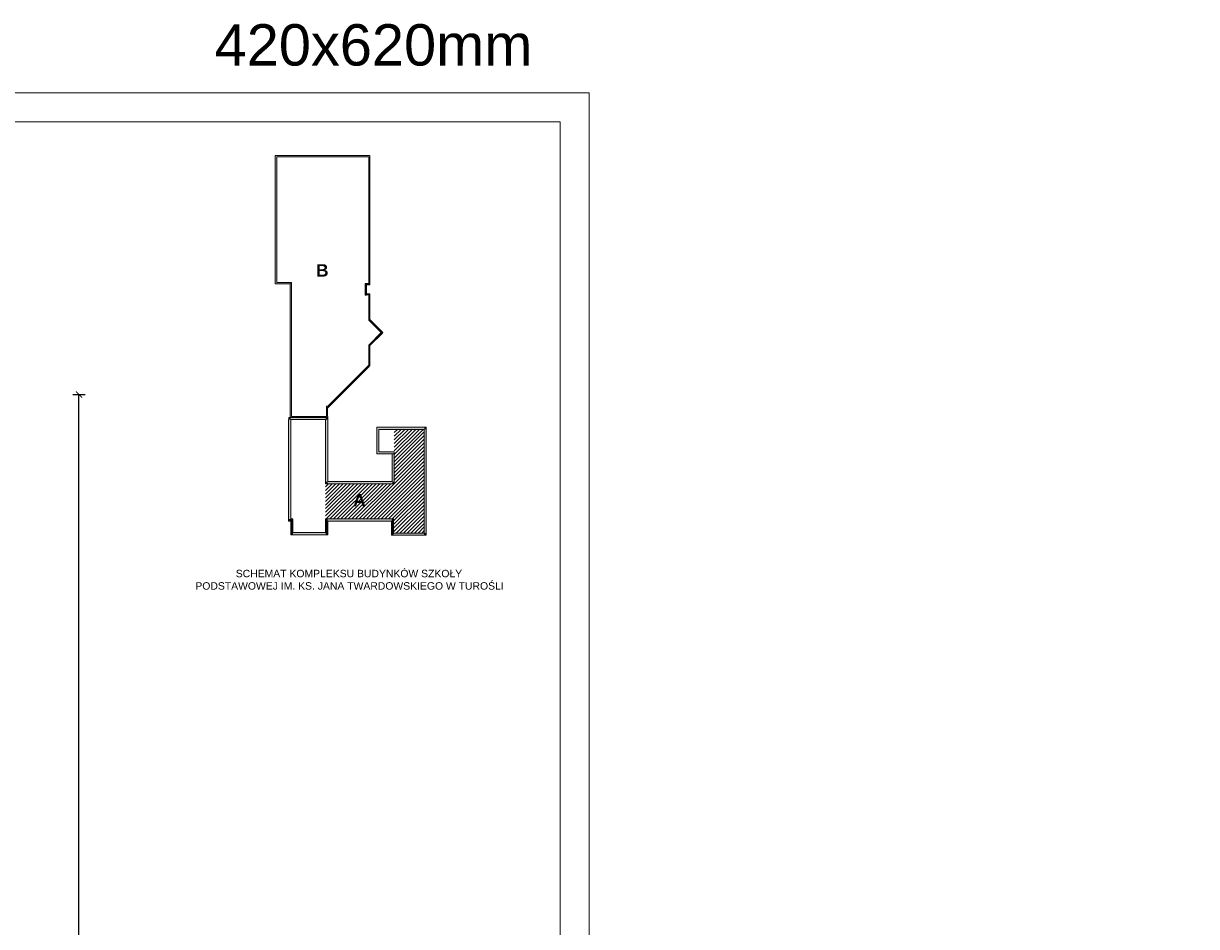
# Model space of a CAD drawing. Header units: millimetres. Extents: x -29624 to 9939, y -6894 to 6495.
# Tile 78 of 243: x -11753 to -8915, y 4311 to 6495. Entities that reach past the tile are written whole.
import ezdxf

# ---------------------------------------------------------------- set-up
doc = ezdxf.new("R2010")
doc.units = ezdxf.units.MM
doc.header["$MEASUREMENT"] = 0
doc.layers.add('A_opisy', color=81, linetype='Continuous', lineweight=13)
doc.layers.add('A_wymiary', color=253, linetype='Continuous', lineweight=9)
doc.layers.add('Konstrukcja - Ściany zew', color=7, linetype='Continuous')
doc.layers.add('Opisy - Teksty', color=7, linetype='Continuous')
doc.styles.get("Standard").update_dxf_attribs({"font": 'arial.ttf'})
doc.styles.add('STYL_AUTOMATYCZNY_1', font='arial.ttf')
doc.dimstyles.new('1do100', dxfattribs={"dimtxt": 20, "dimasz": 15, "dimexe": 15, "dimexo": 0.625, "dimgap": 6, "dimtad": 1, "dimtxsty": 'Standard', "dimblk": 'ARCHTICK', "dimcen": 2.5, "dimadec": 0, "dimazin": 0, "dimtfac": 1, "dimtmove": 0, "dimatfit": 3, "dimldrblk": 'OBLIQUE', "dimfxl": 15, "dimfxlon": 1, "dimarcsym": 0})

# ---------------------------------------------------------------- blocks, each defined once
blk = doc.blocks.new('Ściana_78_1', base_point=(29954, 22165))
at = {"layer": 'Konstrukcja - Ściany zew', "linetype": 'Continuous', "lineweight": 0, "true_color": 0x000000}
for points in [[(29954, 22165), (30005, 22216), (29954, 22216)], [(29954, 22165), (30005, 22165), (30005, 22216)], [(30005, 20665), (30005, 22165), (29954, 22165), (29954, 20665)], [(30005, 20665), (29954, 20614), (30005, 20614)], [(29954, 20665), (29954, 20614), (30005, 20665)]]:
    blk.add_hatch(color=18, dxfattribs=at).paths.add_polyline_path(points)
at = {"layer": 'Konstrukcja - Ściany zew', "color": 7, "linetype": 'Continuous', "lineweight": 15, "flags": 128}
for points in [[(30005, 22216), (29954, 22216)], [(29954, 22165), (29954, 20614)], [(30005, 20665), (30005, 22216)], [(29954, 20614), (30005, 20614)]]:
    blk.add_lwpolyline(points, dxfattribs=at)
blk = doc.blocks.new('Ściana_79_1', base_point=(29954, 19431))
at = {"layer": 'Konstrukcja - Ściany zew', "linetype": 'Continuous', "lineweight": 0, "true_color": 0x000000}
for points in [[(29163, 19431), (29112, 19431), (29112, 19380)], [(29163, 19431), (29112, 19380), (29163, 19380)], [(29163, 19380), (29954, 19380), (29954, 19431), (29163, 19431)], [(30005, 19431), (29954, 19431), (30005, 19380)], [(29954, 19431), (29954, 19380), (30005, 19380)]]:
    blk.add_hatch(color=18, dxfattribs=at).paths.add_polyline_path(points)
at = {"layer": 'Konstrukcja - Ściany zew', "color": 7, "linetype": 'Continuous', "lineweight": 15, "flags": 128}
for points in [[(29112, 19380), (29112, 19431)], [(29112, 19380), (30005, 19380)], [(29954, 19431), (29163, 19431)], [(30005, 19380), (30005, 19431)]]:
    blk.add_lwpolyline(points, dxfattribs=at)
blk = doc.blocks.new('Ściana_80_1', base_point=(29163, 19431))
at = {"layer": 'Konstrukcja - Ściany zew', "linetype": 'Continuous', "lineweight": 0, "true_color": 0x000000}
for points in [[(29112, 19712), (29163, 19763), (29112, 19763)], [(29112, 19712), (29163, 19712), (29163, 19763)], [(29112, 19712), (29112, 19431), (29163, 19431), (29163, 19712)]]:
    blk.add_hatch(color=18, dxfattribs=at).paths.add_polyline_path(points)
at = {"layer": 'Konstrukcja - Ściany zew', "color": 7, "linetype": 'Continuous', "lineweight": 15, "flags": 128}
for points in [[(29163, 19763), (29112, 19763)], [(29112, 19712), (29112, 19431)], [(29163, 19431), (29163, 19763)]]:
    blk.add_lwpolyline(points, dxfattribs=at)
blk = doc.blocks.new('Ściana_81_1', base_point=(29954, 19763))
at = {"layer": 'Konstrukcja - Ściany zew', "linetype": 'Continuous', "lineweight": 0, "true_color": 0x000000}
for points in [[(30005, 19712), (29954, 19763), (29954, 19712)], [(29954, 19763), (30005, 19712), (30005, 19763)], [(31550, 19763), (30005, 19763), (30005, 19712), (31550, 19712)], [(31550, 19712), (31601, 19712), (31601, 19763)], [(31550, 19763), (31550, 19712), (31601, 19763)]]:
    blk.add_hatch(color=18, dxfattribs=at).paths.add_polyline_path(points)
at = {"layer": 'Konstrukcja - Ściany zew', "color": 7, "linetype": 'Continuous', "lineweight": 15, "flags": 128}
for points in [[(29954, 19763), (29954, 19712)], [(31601, 19763), (29954, 19763)], [(30005, 19712), (31550, 19712)], [(31601, 19763), (31601, 19712)]]:
    blk.add_lwpolyline(points, dxfattribs=at)
blk = doc.blocks.new('Ściana_82_1', base_point=(29954, 19763))
at = {"layer": 'Konstrukcja - Ściany zew', "linetype": 'Continuous', "lineweight": 0, "true_color": 0x000000}
blk.add_hatch(color=18, dxfattribs=at).paths.add_polyline_path([(30005, 19431), (30005, 19712), (29954, 19712), (29954, 19431)])
at = {"layer": 'Konstrukcja - Ściany zew', "color": 7, "linetype": 'Continuous', "lineweight": 15, "flags": 128}
for points in [[(29954, 19712), (29954, 19431)], [(30005, 19431), (30005, 19712)]]:
    blk.add_lwpolyline(points, dxfattribs=at)
blk = doc.blocks.new('Ściana_83_1', base_point=(29954, 22165))
at = {"layer": 'Konstrukcja - Ściany zew', "linetype": 'Continuous', "lineweight": 0, "true_color": 0x000000}
for points in [[(29112, 22165), (29061, 22216), (29061, 22165)], [(29112, 22216), (29061, 22216), (29112, 22165)], [(29112, 22165), (29954, 22165), (29954, 22216), (29112, 22216)]]:
    blk.add_hatch(color=18, dxfattribs=at).paths.add_polyline_path(points)
at = {"layer": 'Konstrukcja - Ściany zew', "color": 7, "linetype": 'Continuous', "lineweight": 15, "flags": 128}
for points in [[(29061, 22216), (29061, 22165)], [(29954, 22216), (29061, 22216)], [(29112, 22165), (29954, 22165)]]:
    blk.add_lwpolyline(points, dxfattribs=at)
blk = doc.blocks.new('Ściana_84_1', base_point=(29112, 22165))
at = {"layer": 'Konstrukcja - Ściany zew', "linetype": 'Continuous', "lineweight": 0, "true_color": 0x000000}
blk.add_hatch(color=18, dxfattribs=at).paths.add_polyline_path([(29061, 22165), (29061, 19763), (29112, 19763), (29112, 22165)])
at = {"layer": 'Konstrukcja - Ściany zew', "color": 7, "linetype": 'Continuous', "lineweight": 15, "flags": 128}
for points in [[(29061, 22165), (29061, 19763)], [(29112, 19763), (29112, 22165)]]:
    blk.add_lwpolyline(points, dxfattribs=at)
blk = doc.blocks.new('Ściana_85_1', base_point=(31550, 19763))
at = {"layer": 'Konstrukcja - Ściany zew', "linetype": 'Continuous', "lineweight": 0, "true_color": 0x000000}
for points in [[(31601, 19422), (31601, 19712), (31550, 19712), (31550, 19422)], [(31601, 19422), (31550, 19371), (31601, 19371)], [(31550, 19422), (31550, 19371), (31601, 19422)]]:
    blk.add_hatch(color=18, dxfattribs=at).paths.add_polyline_path(points)
at = {"layer": 'Konstrukcja - Ściany zew', "color": 7, "linetype": 'Continuous', "lineweight": 15, "flags": 128}
for points in [[(31550, 19712), (31550, 19371)], [(31601, 19422), (31601, 19712)], [(31550, 19371), (31601, 19371)]]:
    blk.add_lwpolyline(points, dxfattribs=at)
blk = doc.blocks.new('Ściana_86_1', base_point=(29163, 19763))
at = {"layer": 'Konstrukcja - Ściany zew', "linetype": 'Continuous', "lineweight": 0, "true_color": 0x000000}
blk.add_hatch(color=18, dxfattribs=at).paths.add_polyline_path([(29112, 19763), (29061, 19763), (29061, 19712), (29112, 19712)])
at = {"layer": 'Konstrukcja - Ściany zew', "color": 7, "linetype": 'Continuous', "lineweight": 15, "flags": 128}
for points in [[(29061, 19763), (29061, 19712)], [(29061, 19712), (29112, 19712)]]:
    blk.add_lwpolyline(points, dxfattribs=at)
blk = doc.blocks.new('Ściana_87_1', base_point=(31550, 19371))
at = {"layer": 'Konstrukcja - Ściany zew', "linetype": 'Continuous', "lineweight": 0, "true_color": 0x000000}
for points in [[(32339, 19422), (31601, 19422), (31601, 19371), (32339, 19371)], [(32339, 19422), (32390, 19371), (32390, 19422)], [(32339, 19371), (32390, 19371), (32339, 19422)]]:
    blk.add_hatch(color=18, dxfattribs=at).paths.add_polyline_path(points)
at = {"layer": 'Konstrukcja - Ściany zew', "color": 7, "linetype": 'Continuous', "lineweight": 15, "flags": 128}
for points in [[(32339, 19422), (31601, 19422)], [(31601, 19371), (32390, 19371)], [(32390, 19371), (32390, 19422)]]:
    blk.add_lwpolyline(points, dxfattribs=at)
blk = doc.blocks.new('Ściana_88_1', base_point=(32339, 19371))
at = {"layer": 'Konstrukcja - Ściany zew', "linetype": 'Continuous', "lineweight": 0, "true_color": 0x000000}
for points in [[(32339, 21928), (32390, 21979), (32339, 21979)], [(32339, 21928), (32390, 21928), (32390, 21979)], [(32339, 21928), (32339, 19422), (32390, 19422), (32390, 21928)]]:
    blk.add_hatch(color=18, dxfattribs=at).paths.add_polyline_path(points)
at = {"layer": 'Konstrukcja - Ściany zew', "color": 7, "linetype": 'Continuous', "lineweight": 15, "flags": 128}
for points in [[(32390, 21979), (32339, 21979)], [(32339, 21928), (32339, 19422)], [(32390, 19422), (32390, 21979)]]:
    blk.add_lwpolyline(points, dxfattribs=at)
blk = doc.blocks.new('Ściana_89_1', base_point=(29954, 20614))
at = {"layer": 'Konstrukcja - Ściany zew', "linetype": 'Continuous', "lineweight": 0, "true_color": 0x000000}
for points in [[(31565, 20665), (30005, 20665), (30005, 20614), (31565, 20614)], [(31616, 20665), (31565, 20665), (31616, 20614)], [(31565, 20614), (31616, 20614), (31565, 20665)]]:
    blk.add_hatch(color=18, dxfattribs=at).paths.add_polyline_path(points)
at = {"layer": 'Konstrukcja - Ściany zew', "color": 7, "linetype": 'Continuous', "lineweight": 15, "flags": 128}
for points in [[(31565, 20665), (30005, 20665)], [(30005, 20614), (31616, 20614)], [(31616, 20614), (31616, 20665)]]:
    blk.add_lwpolyline(points, dxfattribs=at)
blk = doc.blocks.new('Ściana_90_1', base_point=(32339, 21928))
at = {"layer": 'Konstrukcja - Ściany zew', "linetype": 'Continuous', "lineweight": 0, "true_color": 0x000000}
blk.add_hatch(color=18, dxfattribs=at).paths.add_polyline_path([(32339, 21979), (31195, 21979), (31195, 21928), (32339, 21928)])
at = {"layer": 'Konstrukcja - Ściany zew', "color": 7, "linetype": 'Continuous', "lineweight": 15, "flags": 128}
for points in [[(32339, 21979), (31195, 21979)], [(31195, 21979), (31195, 21928)], [(31246, 21928), (32339, 21928)]]:
    blk.add_lwpolyline(points, dxfattribs=at)
blk = doc.blocks.new('Ściana_91_1', base_point=(31616, 21338))
at = {"layer": 'Konstrukcja - Ściany zew', "linetype": 'Continuous', "lineweight": 0, "true_color": 0x000000}
blk.add_hatch(color=18, dxfattribs=at).paths.add_polyline_path([(31616, 20665), (31616, 21338), (31565, 21338), (31565, 20665)])
at = {"layer": 'Konstrukcja - Ściany zew', "color": 7, "linetype": 'Continuous', "lineweight": 15, "flags": 128}
for points in [[(31565, 21338), (31565, 20665)], [(31565, 21338), (31616, 21338)], [(31616, 20665), (31616, 21338)]]:
    blk.add_lwpolyline(points, dxfattribs=at)
blk = doc.blocks.new('Ściana_92_1', base_point=(30005, 22240))
at = {"layer": 'Konstrukcja - Ściany zew', "linetype": 'Continuous', "lineweight": 0, "true_color": 0x000000}
blk.add_hatch(color=18, dxfattribs=at).paths.add_polyline_path([(30005, 22240), (29099, 22240), (29099, 22219), (30005, 22219)])
at = {"layer": 'Konstrukcja - Ściany zew', "color": 7, "linetype": 'Continuous', "lineweight": 15, "flags": 128}
for points in [[(29099, 22240), (29099, 22219)], [(29099, 22219), (30005, 22219)], [(29976, 22240), (29129, 22240)], [(30005, 22219), (30005, 22240)]]:
    blk.add_lwpolyline(points, dxfattribs=at)
blk = doc.blocks.new('Ściana_93_1', base_point=(29976, 22493))
at = {"layer": 'Konstrukcja - Ściany zew', "linetype": 'Continuous', "lineweight": 0, "true_color": 0x000000}
blk.add_hatch(color=18, dxfattribs=at).paths.add_polyline_path([(29976, 22493), (29976, 22240), (30005, 22240), (30005, 22493)])
at = {"layer": 'Konstrukcja - Ściany zew', "color": 7, "linetype": 'Continuous', "lineweight": 15, "flags": 128}
for points in [[(29976, 22493), (29976, 22240)], [(30005, 22493), (29976, 22493)], [(30005, 22240), (30005, 22452)]]:
    blk.add_lwpolyline(points, dxfattribs=at)
blk = doc.blocks.new('Ściana_94_1', base_point=(29129, 22240))
at = {"layer": 'Konstrukcja - Ściany zew', "linetype": 'Continuous', "lineweight": 0, "true_color": 0x000000}
for points in [[(29099, 25450), (29129, 25480), (29099, 25480)], [(29099, 25450), (29129, 25450), (29129, 25480)], [(29099, 25450), (29099, 22240), (29129, 22240), (29129, 25450)]]:
    blk.add_hatch(color=18, dxfattribs=at).paths.add_polyline_path(points)
at = {"layer": 'Konstrukcja - Ściany zew', "color": 7, "linetype": 'Continuous', "lineweight": 15, "flags": 128}
for points in [[(29129, 25480), (29099, 25480)], [(29099, 25450), (29099, 22240)], [(29129, 22240), (29129, 25480)]]:
    blk.add_lwpolyline(points, dxfattribs=at)
blk = doc.blocks.new('Ściana_95_1', base_point=(29129, 25480))
at = {"layer": 'Konstrukcja - Ściany zew', "linetype": 'Continuous', "lineweight": 0, "true_color": 0x000000}
blk.add_hatch(color=18, dxfattribs=at).paths.add_polyline_path([(29099, 25480), (28735, 25480), (28735, 25450), (29099, 25450)])
at = {"layer": 'Konstrukcja - Ściany zew', "color": 7, "linetype": 'Continuous', "lineweight": 15, "flags": 128}
for points in [[(28735, 25480), (28735, 25450)], [(28735, 25450), (29099, 25450)], [(29099, 25480), (28778, 25480)]]:
    blk.add_lwpolyline(points, dxfattribs=at)
blk = doc.blocks.new('Ściana_96_1', base_point=(28778, 25480))
at = {"layer": 'Konstrukcja - Ściany zew', "linetype": 'Continuous', "lineweight": 0, "true_color": 0x000000}
blk.add_hatch(color=18, dxfattribs=at).paths.add_polyline_path([(28778, 25480), (28778, 28553), (28735, 28553), (28735, 25480)])
at = {"layer": 'Konstrukcja - Ściany zew', "color": 7, "linetype": 'Continuous', "lineweight": 15, "flags": 128}
for points in [[(28778, 28553), (28735, 28553)], [(28735, 28553), (28735, 25480)], [(28778, 25480), (28778, 28523)]]:
    blk.add_lwpolyline(points, dxfattribs=at)
blk = doc.blocks.new('Ściana_97_1', base_point=(28778, 28523))
at = {"layer": 'Konstrukcja - Ściany zew', "linetype": 'Continuous', "lineweight": 0, "true_color": 0x000000}
blk.add_hatch(color=18, dxfattribs=at).paths.add_polyline_path([(28778, 28523), (31027, 28523), (31027, 28553), (28778, 28553)])
at = {"layer": 'Konstrukcja - Ściany zew', "color": 7, "linetype": 'Continuous', "lineweight": 15, "flags": 128}
for points in [[(31027, 28553), (28778, 28553)], [(28778, 28523), (30997, 28523)], [(31027, 28523), (31027, 28553)]]:
    blk.add_lwpolyline(points, dxfattribs=at)
blk = doc.blocks.new('Ściana_98_1', base_point=(30997, 28523))
at = {"layer": 'Konstrukcja - Ściany zew', "linetype": 'Continuous', "lineweight": 0, "true_color": 0x000000}
for points in [[(31027, 25457), (31027, 28523), (30997, 28523), (30997, 25457)], [(30997, 25427), (31027, 25427), (30997, 25457)], [(31027, 25457), (30997, 25457), (31027, 25427)]]:
    blk.add_hatch(color=18, dxfattribs=at).paths.add_polyline_path(points)
at = {"layer": 'Konstrukcja - Ściany zew', "color": 7, "linetype": 'Continuous', "lineweight": 15, "flags": 128}
for points in [[(30997, 28523), (30997, 25457)], [(31027, 25427), (31027, 28523)], [(31027, 25427), (30997, 25427)]]:
    blk.add_lwpolyline(points, dxfattribs=at)
blk = doc.blocks.new('Ściana_99_1', base_point=(30997, 25427))
at = {"layer": 'Konstrukcja - Ściany zew', "linetype": 'Continuous', "lineweight": 0, "true_color": 0x000000}
for points in [[(30942, 25427), (30912, 25457), (30912, 25427)], [(30912, 25457), (30942, 25427), (30942, 25457)], [(30997, 25457), (30942, 25457), (30942, 25427), (30997, 25427)]]:
    blk.add_hatch(color=18, dxfattribs=at).paths.add_polyline_path(points)
at = {"layer": 'Konstrukcja - Ściany zew', "color": 7, "linetype": 'Continuous', "lineweight": 15, "flags": 128}
for points in [[(30912, 25457), (30912, 25427)], [(30997, 25457), (30912, 25457)], [(30942, 25427), (30997, 25427)]]:
    blk.add_lwpolyline(points, dxfattribs=at)
blk = doc.blocks.new('Ściana_100_1', base_point=(30912, 25427))
at = {"layer": 'Konstrukcja - Ściany zew', "linetype": 'Continuous', "lineweight": 0, "true_color": 0x000000}
for points in [[(30942, 25209), (30942, 25427), (30912, 25427), (30912, 25209)], [(30942, 25209), (30912, 25179), (30942, 25179)], [(30912, 25209), (30912, 25179), (30942, 25209)]]:
    blk.add_hatch(color=18, dxfattribs=at).paths.add_polyline_path(points)
at = {"layer": 'Konstrukcja - Ściany zew', "color": 7, "linetype": 'Continuous', "lineweight": 15, "flags": 128}
for points in [[(30912, 25427), (30912, 25179)], [(30942, 25209), (30942, 25427)], [(30912, 25179), (30942, 25179)]]:
    blk.add_lwpolyline(points, dxfattribs=at)
blk = doc.blocks.new('Ściana_101_1', base_point=(30912, 25179))
at = {"layer": 'Konstrukcja - Ściany zew', "linetype": 'Continuous', "lineweight": 0, "true_color": 0x000000}
blk.add_hatch(color=18, dxfattribs=at).paths.add_polyline_path([(30942, 25179), (31027, 25179), (31027, 25209), (30942, 25209)])
at = {"layer": 'Konstrukcja - Ściany zew', "color": 7, "linetype": 'Continuous', "lineweight": 15, "flags": 128}
for points in [[(31027, 25209), (30942, 25209)], [(30942, 25179), (30997, 25179)], [(31027, 25179), (31027, 25209)]]:
    blk.add_lwpolyline(points, dxfattribs=at)
blk = doc.blocks.new('Ściana_102_1', base_point=(30997, 25179))
at = {"layer": 'Konstrukcja - Ściany zew', "linetype": 'Continuous', "lineweight": 0, "true_color": 0x000000}
for points in [[(31027, 24585), (31027, 25179), (30997, 25179), (30997, 24615)], [(30997, 24615), (30997, 24573), (31027, 24585)], [(30997, 24573), (31027, 24543), (31027, 24585)]]:
    blk.add_hatch(color=18, dxfattribs=at).paths.add_polyline_path(points)
at = {"layer": 'Konstrukcja - Ściany zew', "color": 7, "linetype": 'Continuous', "lineweight": 15, "flags": 128}
for points in [[(30997, 25179), (30997, 24573)], [(31027, 24585), (31027, 25179)], [(30997, 24573), (31027, 24543)]]:
    blk.add_lwpolyline(points, dxfattribs=at)
blk = doc.blocks.new('Ściana_103_1', base_point=(30997, 24573))
at = {"layer": 'Konstrukcja - Ściany zew', "linetype": 'Continuous', "lineweight": 0, "true_color": 0x000000}
blk.add_hatch(color=18, dxfattribs=at).paths.add_polyline_path([(31027, 24585), (31027, 24543), (31320, 24250), (31341, 24271)])
at = {"layer": 'Konstrukcja - Ściany zew', "color": 7, "linetype": 'Continuous', "lineweight": 15, "flags": 128}
for points in [[(31341, 24271), (31027, 24585)], [(31027, 24543), (31299, 24271)], [(31320, 24250), (31341, 24271)]]:
    blk.add_lwpolyline(points, dxfattribs=at)
blk = doc.blocks.new('Ściana_104_1', base_point=(31299, 24271))
at = {"layer": 'Konstrukcja - Ściany zew', "linetype": 'Continuous', "lineweight": 0, "true_color": 0x000000}
for points in [[(31027, 23956), (31320, 24250), (31299, 24271), (31027, 23999)], [(31027, 23999), (30997, 23969), (31027, 23956)], [(31027, 23956), (30997, 23969), (30997, 23927)]]:
    blk.add_hatch(color=18, dxfattribs=at).paths.add_polyline_path(points)
at = {"layer": 'Konstrukcja - Ściany zew', "color": 7, "linetype": 'Continuous', "lineweight": 15, "flags": 128}
for points in [[(31299, 24271), (30997, 23969)], [(31027, 23956), (31320, 24250)], [(30997, 23969), (30997, 23927)]]:
    blk.add_lwpolyline(points, dxfattribs=at)
blk = doc.blocks.new('Ściana_105_1', base_point=(30997, 23969))
at = {"layer": 'Konstrukcja - Ściany zew', "linetype": 'Continuous', "lineweight": 0, "true_color": 0x000000}
for points in [[(31027, 23515), (31027, 23956), (30997, 23927), (30997, 23486)], [(31027, 23515), (30997, 23486), (31027, 23473)], [(30997, 23486), (30997, 23443), (31027, 23473)]]:
    blk.add_hatch(color=18, dxfattribs=at).paths.add_polyline_path(points)
at = {"layer": 'Konstrukcja - Ściany zew', "color": 7, "linetype": 'Continuous', "lineweight": 15, "flags": 128}
for points in [[(30997, 23927), (30997, 23486)], [(31027, 23473), (31027, 23956)], [(31027, 23473), (30997, 23443)]]:
    blk.add_lwpolyline(points, dxfattribs=at)
blk = doc.blocks.new('Ściana_106_1', base_point=(30997, 23486))
at = {"layer": 'Konstrukcja - Ściany zew', "linetype": 'Continuous', "lineweight": 0, "true_color": 0x000000}
blk.add_hatch(color=18, dxfattribs=at).paths.add_polyline_path([(30997, 23486), (30005, 22494), (30005, 22452), (30997, 23443)])
at = {"layer": 'Konstrukcja - Ściany zew', "color": 7, "linetype": 'Continuous', "lineweight": 15, "flags": 128}
for points in [[(30997, 23486), (30005, 22494)], [(30005, 22452), (30997, 23443)], [(30005, 22494), (30005, 22493)]]:
    blk.add_lwpolyline(points, dxfattribs=at)
blk = doc.blocks.new('Ściana_145_1', base_point=(31616, 21389))
at = {"layer": 'Konstrukcja - Ściany zew', "linetype": 'Continuous', "lineweight": 0, "true_color": 0x000000}
blk.add_hatch(color=18, dxfattribs=at).paths.add_polyline_path([(31616, 21389), (31195, 21389), (31195, 21338), (31616, 21338)])
at = {"layer": 'Konstrukcja - Ściany zew', "color": 7, "linetype": 'Continuous', "lineweight": 15, "flags": 128}
for points in [[(31195, 21389), (31195, 21338)], [(31195, 21338), (31616, 21338)], [(31616, 21389), (31246, 21389)], [(31616, 21338), (31616, 21389)]]:
    blk.add_lwpolyline(points, dxfattribs=at)
blk = doc.blocks.new('Ściana_146_1', base_point=(31246, 21389))
at = {"layer": 'Konstrukcja - Ściany zew', "linetype": 'Continuous', "lineweight": 0, "true_color": 0x000000}
blk.add_hatch(color=18, dxfattribs=at).paths.add_polyline_path([(31246, 21389), (31246, 21928), (31195, 21928), (31195, 21389)])
at = {"layer": 'Konstrukcja - Ściany zew', "color": 7, "linetype": 'Continuous', "lineweight": 15, "flags": 128}
for points in [[(31195, 21928), (31195, 21389)], [(31246, 21389), (31246, 21928)]]:
    blk.add_lwpolyline(points, dxfattribs=at)
blk = doc.blocks.new('_ArchTick')
at = {"color": 0, "linetype": 'ByBlock', "const_width": 0.15}
blk.add_lwpolyline([(-0.5, -0.5), (0.5, 0.5)], dxfattribs=at)
blk = doc.blocks.new('*D762')
at = {"layer": 'A_wymiary', "color": 0, "lineweight": -2, "transparency": 16777216}
for p, q in [((-11634, 5597.3), (-11604, 5597.3)), ((-11619, 2510.3), (-11619, 5597.3)), ((-11634, 2510.3), (-11604, 2510.3))]:
    blk.add_line(p, q, dxfattribs=at)
at = {"layer": 'Defpoints', "color": 0, "transparency": 16777216}
for p in [(-11913.1, 5597.3), (-11619, 5597.3), (-11913.1, 2510.3)]:
    blk.add_point(p, dxfattribs=at)
at = {"layer": 'A_wymiary', "color": 0, "lineweight": -2, "transparency": 16777216, "xscale": 15, "yscale": 15, "zscale": 15}
for p, rotation in [((-11619, 5597.3), 90), ((-11619, 2510.3), 270)]:
    blk.add_blockref('_ArchTick', p, dxfattribs=dict(at, rotation=rotation))
at = {"layer": 'A_wymiary', "color": 0, "transparency": 16777216, "insert": (-11635.2, 4053.8), "char_height": 20, "attachment_point": 5, "rotation": 90}
blk.add_mtext('3087', dxfattribs=at)
blk = doc.blocks.new('_Oblique')
at = {"color": 0, "linetype": 'ByBlock', "lineweight": -2}
blk.add_line((-0.5, -0.5), (0.5, 0.5), dxfattribs=at)

msp = doc.modelspace()

# ---------------------------------------------------------------- hatches: boundary and pattern name
at = {"layer": 'Konstrukcja - Ściany zew', "lineweight": 9, "true_color": 0xe00038}
h = msp.add_hatch(dxfattribs=at)
h.set_pattern_fill('ANSI31', color=242, scale=50)
h.set_pattern_definition([(45, (11303.997, 0), (-4.4194174, 4.4194174), [])])
h.paths.add_polyline_path([(-11022.398, 5381.736), (-11022.398, 5296.618), (-10857.779, 5296.618), (-10857.779, 5262.57), (-10783.896, 5262.57), (-10783.896, 5513.106), (-10856.246, 5513.106), (-10856.246, 5381.736)])

# ---------------------------------------------------------------- linework, layer by layer
at = {"layer": 'A_opisy'}
for points in [[(-16584.738, 6326.793), (-10384.738, 6326.793), (-10384.738, 2126.793), (-16584.738, 2126.793)], [(-16384.738, 6256.793), (-10454.738, 6256.793), (-10454.738, 2196.793), (-16384.738, 2196.793)]]:
    msp.add_lwpolyline(points, close=True, dxfattribs=at)

# ---------------------------------------------------------------- block references
at = {"layer": 'Konstrukcja - Ściany zew', "color": 7, "lineweight": 15, "xscale": 0.1, "yscale": 0.1, "zscale": 0.1}
for name, p in [('Ściana_96_1', (-11140.075, 5868.285)), ('Ściana_97_1', (-11140.075, 6172.649)), ('Ściana_98_1', (-10918.14, 6172.649)), ('Ściana_95_1', (-11104.963, 5868.285)), ('Ściana_94_1', (-11104.963, 5544.313)), ('Ściana_99_1', (-10918.14, 5863.003)), ('Ściana_100_1', (-10926.662, 5863.003)), ('Ściana_101_1', (-10926.662, 5838.261)), ('Ściana_102_1', (-10918.151, 5838.261)), ('Ściana_103_1', (-10918.151, 5777.607)), ('Ściana_104_1', (-10887.945, 5747.401)), ('Ściana_105_1', (-10918.144, 5717.202)), ('Ściana_106_1', (-10918.144, 5668.876)), ('Ściana_93_1', (-11020.27, 5569.666)), ('Ściana_83_1', (-11022.398, 5536.822)), ('Ściana_84_1', (-11106.665, 5536.822)), ('Ściana_92_1', (-11017.291, 5544.313)), ('Ściana_78_1', (-11022.398, 5536.822)), ('Ściana_90_1', (-10783.896, 5513.106)), ('Ściana_146_1', (-10893.273, 5459.194)), ('Ściana_88_1', (-10783.896, 5257.463)), ('Ściana_145_1', (-10856.246, 5459.194)), ('Ściana_91_1', (-10856.246, 5454.087)), ('Ściana_89_1', (-11022.398, 5381.736)), ('Ściana_86_1', (-11101.558, 5296.618)), ('Ściana_80_1', (-11101.558, 5263.422)), ('Ściana_81_1', (-11022.398, 5296.618)), ('Ściana_82_1', (-11022.398, 5296.618)), ('Ściana_85_1', (-10862.886, 5296.618)), ('Ściana_79_1', (-11022.398, 5263.422)), ('Ściana_87_1', (-10862.886, 5257.463))]:
    msp.add_blockref(name, p, dxfattribs=at)

# ---------------------------------------------------------------- texts
at = {"layer": 'A_opisy', "insert": (-11290.882, 6493.13), "char_height": 100, "attachment_point": 1, "style": 'STYL_AUTOMATYCZNY_1'}
msp.add_mtext('\\A1;420x620mm', dxfattribs=at)
at = {"layer": 'A_opisy', "char_height": 18, "attachment_point": 1}
for s, width, heights, insert in [('\\pi93.724;SIŁOWNIA', 309.30964, [64.094], (-13254.372, 5175.04)), ('\\A1;\\pi130.17;SCHEMAT KOMPLEKSU BUDYNKÓW SZKOŁY \\P\\pi32.452;PODSTAWOWEJ IM. KS. JANA TWARDOWSKIEGO W TUROŚLI', 806.73455, [137.169], (-11369.883, 5173.599)), ('\\pi102.31;H=307cm', 309.30964, [64.094], (-13254.372, 5123.924)), ('\\pi102.31;H=284cm', 309.30964, [64.094], (-12782.199, 5123.924)), ('\\pi102.31;H=294cm', 309.30964, [64.094], (-12389.75, 4590.121))]:
    msp.add_mtext_dynamic_manual_height_columns(s, width=width, gutter_width=12.5, heights=heights, dxfattribs=dict(at, insert=insert))
at = {"layer": 'Opisy - Teksty', "color": 7, "linetype": 'Continuous', "lineweight": 15, "char_height": 30, "attachment_point": 1, "style": 'STYL_AUTOMATYCZNY_1'}
for s, insert in [('\\A1;{\\fArial|b1|i0|c238|p34;B}', (-11045.454, 5912.723)), ('\\A1;{\\fArial|b1|i0|c238|p34;A}', (-10955.771, 5357.242))]:
    msp.add_mtext(s, dxfattribs=dict(at, insert=insert))

# ---------------------------------------------------------------- dimensions: what is measured, and where the dimension line sits
at = {"layer": 'A_wymiary'}
dim = msp.add_linear_dim(base=(-11618.973, 5597.323), p1=(-11913.063, 2510.323), p2=(-11913.063, 5597.323), angle=90, dimstyle='1do100', dxfattribs=at)
dim.commit()
dim.dimension.update_dxf_attribs({"geometry": '*D762', "text_midpoint": (-11635.191, 4053.823)})

doc.saveas('drawing.dxf')
